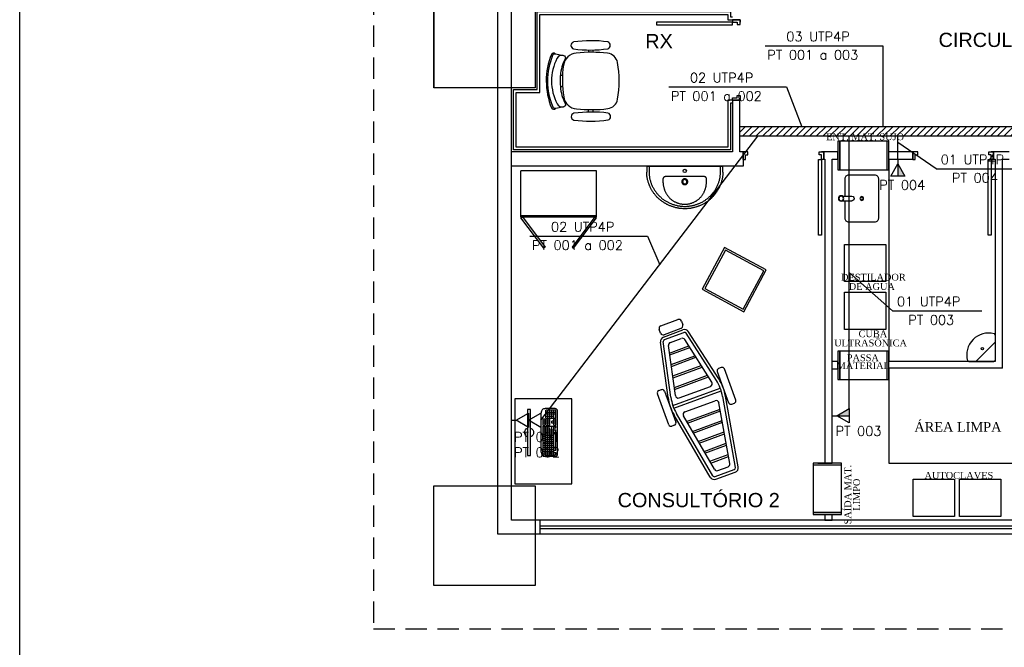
# Model space of a CAD drawing. Extents: x 56.9 to 107.9, y -246.1 to -216.8.
# Tile 3 of 14: x 68.5 to 78.9, y -238.9 to -232.3. Entities that reach past the tile are written whole.
import ezdxf
from ezdxf.enums import TextEntityAlignment as Align

# ---------------------------------------------------------------- set-up
doc = ezdxf.new("R2010")
doc.units = 0
doc.header["$MEASUREMENT"] = 0
doc.linetypes.add('HIDDEN', pattern=[0.375, 0.25, -0.125])
doc.layers.get('0').update_dxf_attribs({"linetype": 'CONTINUOUS'})
doc.layers.get('DEFPOINTS').update_dxf_attribs({"linetype": 'CONTINUOUS'})
for name, color, linetype in [('ARQ_LAY_MOB', 9, 'CONTINUOUS'), ('ARQ_TXT_AMB', 4, 'CONTINUOUS'), ('ARQ_TXT_GER', 2, 'CONTINUOUS'), ('ELETROCALHA', 150, 'CONTINUOUS'), ('LINHA', 40, 'CONTINUOUS'), ('PAREDES1', 8, 'CONTINUOUS'), ('TEXTO', 4, 'CONTINUOUS'), ('TOMADAS_GERAIS', 1, 'CONTINUOUS'), ('TUB_ELETRICA', 5, 'CONTINUOUS')]:
    doc.layers.add(name, color=color, linetype=linetype)
doc.styles.add('DUTCH', font='dutch.ttf', dxfattribs={"height": 0.16})
doc.styles.add('ROMANS', font='romans')
doc.styles.add('TEXTO_COTA', font='arial.ttf')

# ---------------------------------------------------------------- blocks, each defined once
blk = doc.blocks.new('APWR_TGINT03')
for p, q in [((0, 3.6), (-1.5, 6.2)), ((-1.5, 6.2), (1.5, 6.2)), ((1.5, 6.2), (0, 3.6)), ((-1.5, 3.6), (1.5, 3.6)), ((0, 1), (-1.5, 3.6)), ((1.5, 3.6), (0, 1)), ((0, 0), (0, 1))]:
    blk.add_line(p, q)
at = {"style": 'ROMANS', "flags": 8}
blk.add_attdef('020', text='', height=1.6, dxfattribs=at).set_placement((3.55, 2.88), align=Align.BOTTOM_LEFT)
blk = doc.blocks.new('PORTA_80CM')
at = {"layer": 'PAREDES1'}
for p, q in [((0.825, 0.95), (0.795, 0.95)), ((0.795, 0.95), (0.795, 0.15)), ((0.825, 0.15), (0.825, 0.95)), ((0, 0.15), (0, 0.07)), ((0, 0.15), (0.025, 0.15)), ((0, 0.07), (0, 0.15)), ((0.025, 0.15), (0.025, 0.1)), ((0.795, 0.15), (0.825, 0.15)), ((0.85, 0.15), (0.825, 0.15)), ((0.825, 0.15), (0.825, 0.1)), ((0.85, 0.15), (0.85, 0.07)), ((0.85, 0.07), (0.85, 0.15)), ((0.05, 0.07), (0, 0.07)), ((0.025, 0.1), (0.05, 0.1)), ((0.05, 0.1), (0.05, 0.07)), ((0.825, 0.1), (0.8, 0.1)), ((0.8, 0.1), (0.8, 0.07)), ((0.8, 0.07), (0.85, 0.07)), ((0.85, 0.07), (0.825, 0.07))]:
    blk.add_line(p, q, dxfattribs=at)
blk = doc.blocks.new('PC')
at = {"layer": 'ARQ_LAY_MOB', "ltscale": 1.2}
for p, q in [((-0.27, 0.158), (-0.27, 0.122)), ((0.27, 0.158), (-0.27, 0.158)), ((-0.27, 0.122), (0.27, 0.122)), ((0.27, 0.122), (0.27, 0.158))]:
    blk.add_line(p, q, dxfattribs=at)
at = {"layer": 'ARQ_LAY_MOB'}
for p, q in [((-0.231, 0), (0.231, 0)), ((-0.281, -0.164), (-0.281, -0.05)), ((-0.239, -0.02), (-0.261, -0.02)), ((-0.261, -0.02), (-0.261, -0.044)), ((-0.239, -0.044), (-0.261, -0.044)), ((-0.261, -0.056), (0.077, -0.056)), ((-0.261, -0.056), (-0.261, -0.174)), ((-0.261, -0.079), (0.077, -0.079)), ((-0.261, -0.103), (0.055, -0.103)), ((-0.239, -0.02), (-0.239, -0.044)), ((-0.239, -0.056), (-0.239, -0.151)), ((-0.126, -0.02), (-0.216, -0.02)), ((-0.216, -0.02), (-0.216, -0.044)), ((-0.126, -0.044), (-0.216, -0.044)), ((-0.216, -0.056), (-0.216, -0.15)), ((-0.194, -0.02), (-0.194, -0.044)), ((-0.194, -0.056), (-0.194, -0.151)), ((-0.171, -0.02), (-0.171, -0.044)), ((-0.171, -0.056), (-0.171, -0.174)), ((-0.148, -0.02), (-0.148, -0.044)), ((-0.148, -0.056), (-0.148, -0.151)), ((-0.126, -0.02), (-0.126, -0.044)), ((-0.126, -0.056), (-0.126, -0.151)), ((-0.115, -0.02), (-0.115, -0.044)), ((-0.025, -0.02), (-0.115, -0.02)), ((-0.025, -0.044), (-0.115, -0.044)), ((-0.103, -0.056), (-0.103, -0.151)), ((-0.092, -0.02), (-0.092, -0.044)), ((-0.081, -0.056), (-0.081, -0.151)), ((-0.07, -0.02), (-0.07, -0.044)), ((-0.058, -0.056), (-0.058, -0.151)), ((-0.047, -0.02), (-0.047, -0.044)), ((-0.036, -0.056), (-0.036, -0.151)), ((-0.025, -0.02), (-0.025, -0.044)), ((0.077, -0.02), (-0.013, -0.02)), ((-0.013, -0.02), (-0.013, -0.044)), ((0.077, -0.044), (-0.013, -0.044)), ((-0.013, -0.056), (-0.013, -0.151)), ((0.009, -0.02), (0.009, -0.044)), ((0.009, -0.056), (0.009, -0.151)), ((0.032, -0.02), (0.032, -0.044)), ((0.032, -0.056), (0.032, -0.174)), ((0.055, -0.02), (0.055, -0.044)), ((0.055, -0.056), (0.055, -0.103)), ((0.077, -0.02), (0.077, -0.044)), ((0.077, -0.056), (0.077, -0.174)), ((0.157, -0.02), (0.086, -0.02)), ((0.086, -0.02), (0.086, -0.044)), ((0.157, -0.044), (0.086, -0.044)), ((0.086, -0.056), (0.157, -0.056)), ((0.086, -0.056), (0.086, -0.103)), ((0.086, -0.079), (0.157, -0.079)), ((0.086, -0.103), (0.157, -0.103)), ((0.11, -0.044), (0.11, -0.02)), ((0.11, -0.103), (0.11, -0.056)), ((0.134, -0.044), (0.134, -0.02)), ((0.134, -0.103), (0.134, -0.056)), ((0.157, -0.044), (0.157, -0.02)), ((0.157, -0.103), (0.157, -0.056)), ((0.166, -0.174), (0.166, -0.056)), ((0.166, -0.056), (0.261, -0.056)), ((0.166, -0.079), (0.261, -0.079)), ((0.166, -0.103), (0.261, -0.103)), ((0.19, -0.151), (0.19, -0.056)), ((0.214, -0.174), (0.214, -0.056)), ((0.237, -0.174), (0.237, -0.056)), ((0.261, -0.174), (0.261, -0.056)), ((0.281, -0.164), (0.281, -0.05)), ((-0.261, -0.127), (0.077, -0.127)), ((-0.261, -0.151), (0.077, -0.151)), ((-0.261, -0.174), (-0.232, -0.174)), ((-0.251, -0.194), (0.251, -0.194)), ((-0.232, -0.151), (-0.232, -0.174)), ((-0.205, -0.151), (-0.205, -0.174)), ((-0.205, -0.174), (0, -0.174)), ((0, -0.151), (0, -0.174)), ((0, -0.174), (0.032, -0.174)), ((0.055, -0.151), (0.055, -0.174)), ((0.055, -0.174), (0.077, -0.174)), ((0.086, -0.151), (0.157, -0.151)), ((0.086, -0.151), (0.086, -0.174)), ((0.086, -0.174), (0.157, -0.174)), ((0.11, -0.174), (0.11, -0.127)), ((0.11, -0.127), (0.134, -0.127)), ((0.134, -0.174), (0.134, -0.127)), ((0.157, -0.174), (0.157, -0.151)), ((0.166, -0.127), (0.261, -0.127)), ((0.166, -0.151), (0.261, -0.151)), ((0.166, -0.174), (0.261, -0.174))]:
    blk.add_line(p, q, dxfattribs=at)
for centre, radius, start, end in [((-0.231, -0.05), 0.05, 90, 180), ((0.231, -0.05), 0.05, 0, 90), ((-0.251, -0.164), 0.03, 180, 270), ((0.251, -0.164), 0.03, 270, 0)]:
    blk.add_arc(centre, radius, start, end, dxfattribs=at)
at = {"layer": 'ARQ_LAY_MOB', "ltscale": 1.2, "extrusion": (1.28833e-12, 1.5134e-09, -1)}
for start_param, end_param in [(5.837352, 8.29981), (2.69576, 5.158217)]:
    blk.add_ellipse((0, 0.14), major_axis=(-0.0378, 0.0378), ratio=1, start_param=start_param, end_param=end_param, dxfattribs=at)
blk = doc.blocks.new('V_BJHBJHGJHJH')
for p, q in [((0.016, 0.024), (0.116, 0.024)), ((0.138, 0), (0.138, 0)), ((0, -0.024), (0, -0.024)), ((0.016, -0.024), (0.114, -0.024)), ((0.114, -0.024), (0.114, -0.024))]:
    blk.add_line(p, q)
for radius in [0.0287, 0.0238]:
    blk.add_circle((0, 0), radius)
blk.add_arc((0.114, 0), 0.0238, 269.9522, 95.8898)
blk = doc.blocks.new('XVHGFJYKILUGKHJNFTG')
at = {"layer": 'PAREDES1'}
blk.add_lwpolyline([(-0.175, -0.024), (-0.175, -0.21, 0.414214), (-0.135, -0.25), (0.135, -0.25, 0.414214), (0.175, -0.21), (0.175, 0.21, 0.414214), (0.135, 0.25), (-0.135, 0.25, 0.414214), (-0.175, 0.21), (-0.175, 0.024)], format="xyb", dxfattribs=at)
for radius in [0.0196, 0.0146]:
    blk.add_circle((0, 0), radius, dxfattribs=at)
blk.add_blockref('V_BJHBJHGJHJH', (-0.218, 0), dxfattribs=at)
blk = doc.blocks.new('DECA_L_63')
for p, q in [((-0.402, 0), (-0.377, 0)), ((-0.402, 0), (-0.402, -0.065)), ((-0.377, 0), (-0.377, -0.064)), ((-0.377, 0), (0.378, 0)), ((0.378, -0.065), (0.378, 0)), ((0.378, 0), (0.403, 0)), ((0.403, -0.065), (0.403, 0)), ((-0.23, -0.138), (-0.23, -0.164)), ((0.196, -0.109), (-0.196, -0.109)), ((-0.022, -0.164), (-0.022, -0.164)), ((-0.021, -0.157), (-0.021, -0.158)), ((-0.01, -0.145), (-0.011, -0.145)), ((0.022, -0.164), (0.022, -0.163)), ((0.23, -0.164), (0.23, -0.138))]:
    blk.add_line(p, q)
for points in [[(0.403, -0.065, 0), (0.402, -0.072, 0), (0.402, -0.079, 0), (0.401, -0.086, 0), (0.401, -0.093, 0), (0.4, -0.1, 0), (0.399, -0.107, 0), (0.398, -0.115, 0), (0.397, -0.123, 0), (0.395, -0.132, 0), (0.393, -0.14, 0), (0.392, -0.148, 0), (0.389, -0.156, 0), (0.387, -0.165, 0), (0.385, -0.173, 0), (0.382, -0.181, 0), (0.379, -0.189, 0), (0.376, -0.197, 0), (0.373, -0.205, 0), (0.37, -0.213, 0), (0.366, -0.22, 0), (0.362, -0.228, 0), (0.358, -0.235, 0), (0.355, -0.241, 0), (0.352, -0.247, 0), (0.349, -0.252, 0), (0.346, -0.258, 0), (0.343, -0.263, 0), (0.339, -0.268, 0), (0.336, -0.274, 0), (0.332, -0.279, 0), (0.327, -0.286, 0), (0.321, -0.293, 0), (0.316, -0.301, 0), (0.31, -0.308, 0), (0.304, -0.314, 0), (0.298, -0.321, 0), (0.293, -0.326, 0), (0.288, -0.332, 0), (0.283, -0.337, 0), (0.278, -0.342, 0), (0.272, -0.347, 0), (0.267, -0.351, 0), (0.261, -0.356, 0), (0.256, -0.361, 0), (0.25, -0.365, 0), (0.244, -0.369, 0), (0.238, -0.374, 0), (0.232, -0.378, 0), (0.226, -0.382, 0), (0.22, -0.386, 0), (0.213, -0.39, 0), (0.207, -0.394, 0), (0.2, -0.398, 0), (0.194, -0.402, 0), (0.187, -0.405, 0), (0.18, -0.408, 0), (0.174, -0.411, 0), (0.167, -0.415, 0), (0.16, -0.417, 0), (0.154, -0.42, 0), (0.148, -0.422, 0), (0.143, -0.424, 0), (0.138, -0.426, 0), (0.133, -0.428, 0), (0.127, -0.43, 0), (0.122, -0.431, 0), (0.117, -0.433, 0), (0.112, -0.435, 0), (0.104, -0.437, 0), (0.097, -0.438, 0), (0.089, -0.44, 0), (0.082, -0.442, 0), (0.074, -0.443, 0), (0.066, -0.445, 0), (0.059, -0.446, 0), (0.051, -0.447, 0), (0.043, -0.448, 0), (0.035, -0.448, 0), (0.028, -0.449, 0), (0.02, -0.45, 0), (0.012, -0.45, 0), (0.004, -0.45, 0), (-0.003, -0.45, 0), (-0.011, -0.45, 0), (-0.018, -0.45, 0), (-0.026, -0.449, 0), (-0.033, -0.449, 0), (-0.041, -0.448, 0), (-0.047, -0.447, 0), (-0.052, -0.447, 0), (-0.058, -0.446, 0), (-0.064, -0.445, 0), (-0.069, -0.444, 0), (-0.075, -0.443, 0), (-0.08, -0.442, 0), (-0.086, -0.441, 0), (-0.093, -0.439, 0), (-0.101, -0.437, 0), (-0.109, -0.435, 0), (-0.116, -0.433, 0), (-0.124, -0.431, 0), (-0.131, -0.428, 0), (-0.138, -0.426, 0), (-0.145, -0.423, 0), (-0.152, -0.421, 0), (-0.159, -0.418, 0), (-0.166, -0.415, 0), (-0.173, -0.412, 0), (-0.178, -0.409, 0), (-0.183, -0.407, 0), (-0.189, -0.404, 0), (-0.194, -0.401, 0), (-0.198, -0.399, 0), (-0.203, -0.396, 0), (-0.208, -0.393, 0), (-0.213, -0.39, 0), (-0.22, -0.386, 0), (-0.226, -0.382, 0), (-0.233, -0.377, 0), (-0.239, -0.373, 0), (-0.246, -0.368, 0), (-0.252, -0.363, 0), (-0.258, -0.359, 0), (-0.264, -0.354, 0), (-0.269, -0.349, 0), (-0.275, -0.344, 0), (-0.28, -0.339, 0), (-0.286, -0.334, 0), (-0.29, -0.33, 0), (-0.294, -0.326, 0), (-0.298, -0.321, 0), (-0.302, -0.317, 0), (-0.305, -0.313, 0), (-0.309, -0.309, 0), (-0.313, -0.305, 0), (-0.316, -0.3, 0), (-0.321, -0.294, 0), (-0.326, -0.288, 0), (-0.33, -0.281, 0), (-0.335, -0.275, 0), (-0.339, -0.268, 0), (-0.344, -0.262, 0), (-0.347, -0.255, 0), (-0.351, -0.249, 0), (-0.355, -0.243, 0), (-0.358, -0.236, 0), (-0.361, -0.23, 0), (-0.364, -0.223, 0), (-0.367, -0.218, 0), (-0.369, -0.213, 0), (-0.371, -0.208, 0), (-0.373, -0.203, 0), (-0.376, -0.198, 0), (-0.377, -0.193, 0), (-0.379, -0.188, 0), (-0.381, -0.183, 0), (-0.384, -0.176, 0), (-0.386, -0.169, 0), (-0.388, -0.161, 0), (-0.39, -0.154, 0), (-0.392, -0.147, 0), (-0.394, -0.139, 0), (-0.395, -0.133, 0), (-0.396, -0.127, 0), (-0.397, -0.121, 0), (-0.398, -0.115, 0), (-0.399, -0.109, 0), (-0.4, -0.102, 0), (-0.401, -0.093, 0), (-0.401, -0.084, 0), (-0.402, -0.075, 0), (-0.402, -0.065, 0)], [(-0.377, -0.064, 0), (-0.377, -0.073, 0), (-0.376, -0.082, 0), (-0.376, -0.091, 0), (-0.375, -0.099, 0), (-0.374, -0.106, 0), (-0.373, -0.113, 0), (-0.372, -0.12, 0), (-0.371, -0.127, 0), (-0.369, -0.134, 0), (-0.368, -0.142, 0), (-0.366, -0.15, 0), (-0.363, -0.157, 0), (-0.361, -0.165, 0), (-0.358, -0.173, 0), (-0.356, -0.181, 0), (-0.353, -0.188, 0), (-0.35, -0.196, 0), (-0.346, -0.203, 0), (-0.343, -0.211, 0), (-0.339, -0.218, 0), (-0.335, -0.226, 0), (-0.331, -0.234, 0), (-0.327, -0.241, 0), (-0.322, -0.248, 0), (-0.318, -0.255, 0), (-0.313, -0.262, 0), (-0.308, -0.269, 0), (-0.303, -0.276, 0), (-0.298, -0.283, 0), (-0.294, -0.288, 0), (-0.289, -0.294, 0), (-0.284, -0.299, 0), (-0.28, -0.304, 0), (-0.275, -0.309, 0), (-0.27, -0.314, 0), (-0.264, -0.32, 0), (-0.257, -0.326, 0), (-0.25, -0.332, 0), (-0.244, -0.338, 0), (-0.237, -0.344, 0), (-0.23, -0.349, 0), (-0.223, -0.354, 0), (-0.216, -0.359, 0), (-0.209, -0.363, 0), (-0.202, -0.368, 0), (-0.196, -0.372, 0), (-0.19, -0.375, 0), (-0.183, -0.379, 0), (-0.177, -0.382, 0), (-0.171, -0.385, 0), (-0.165, -0.388, 0), (-0.157, -0.392, 0), (-0.148, -0.395, 0), (-0.14, -0.399, 0), (-0.132, -0.402, 0), (-0.123, -0.405, 0), (-0.115, -0.407, 0), (-0.107, -0.41, 0), (-0.099, -0.412, 0), (-0.091, -0.414, 0), (-0.082, -0.416, 0), (-0.076, -0.418, 0), (-0.069, -0.419, 0), (-0.062, -0.42, 0), (-0.055, -0.421, 0), (-0.048, -0.422, 0), (-0.041, -0.423, 0), (-0.032, -0.424, 0), (-0.023, -0.424, 0), (-0.014, -0.425, 0), (-0.005, -0.425, 0), (0.004, -0.425, 0), (0.011, -0.425, 0), (0.018, -0.425, 0), (0.026, -0.424, 0), (0.033, -0.424, 0), (0.04, -0.423, 0), (0.048, -0.422, 0), (0.055, -0.421, 0), (0.062, -0.42, 0), (0.07, -0.419, 0), (0.079, -0.417, 0), (0.087, -0.415, 0), (0.095, -0.413, 0), (0.103, -0.411, 0), (0.11, -0.409, 0), (0.116, -0.407, 0), (0.123, -0.405, 0), (0.129, -0.403, 0), (0.136, -0.4, 0), (0.142, -0.398, 0), (0.15, -0.395, 0), (0.158, -0.391, 0), (0.166, -0.387, 0), (0.174, -0.384, 0), (0.182, -0.38, 0), (0.189, -0.376, 0), (0.196, -0.372, 0), (0.203, -0.367, 0), (0.21, -0.363, 0), (0.217, -0.358, 0), (0.223, -0.354, 0), (0.23, -0.349, 0), (0.236, -0.344, 0), (0.243, -0.339, 0), (0.249, -0.334, 0), (0.255, -0.328, 0), (0.262, -0.322, 0), (0.268, -0.316, 0), (0.274, -0.31, 0), (0.28, -0.304, 0), (0.285, -0.298, 0), (0.29, -0.292, 0), (0.295, -0.286, 0), (0.3, -0.28, 0), (0.305, -0.274, 0), (0.31, -0.267, 0), (0.314, -0.261, 0), (0.319, -0.254, 0), (0.323, -0.247, 0), (0.327, -0.241, 0), (0.331, -0.234, 0), (0.335, -0.227, 0), (0.339, -0.219, 0), (0.342, -0.212, 0), (0.346, -0.204, 0), (0.349, -0.196, 0), (0.353, -0.188, 0), (0.356, -0.18, 0), (0.358, -0.173, 0), (0.361, -0.166, 0), (0.363, -0.158, 0), (0.365, -0.151, 0), (0.367, -0.143, 0), (0.369, -0.136, 0), (0.37, -0.128, 0), (0.372, -0.121, 0), (0.373, -0.113, 0), (0.374, -0.105, 0), (0.375, -0.097, 0), (0.376, -0.089, 0), (0.377, -0.081, 0), (0.377, -0.073, 0), (0.378, -0.065, 0)], [(-0.214, -0.113, 0), (-0.214, -0.113, 0), (-0.216, -0.114, 0), (-0.218, -0.116, 0), (-0.22, -0.117, 0), (-0.221, -0.118, 0), (-0.223, -0.12, 0), (-0.225, -0.122, 0), (-0.226, -0.123, 0), (-0.227, -0.125, 0), (-0.228, -0.127, 0), (-0.229, -0.128, 0), (-0.229, -0.13, 0), (-0.23, -0.131, 0), (-0.23, -0.133, 0), (-0.23, -0.135, 0), (-0.23, -0.136, 0), (-0.23, -0.138, 0), (-0.23, -0.138, 0)], [(-0.23, -0.164, 0), (-0.23, -0.164, 0), (-0.23, -0.171, 0), (-0.229, -0.179, 0), (-0.229, -0.186, 0), (-0.228, -0.194, 0), (-0.227, -0.201, 0), (-0.225, -0.209, 0), (-0.224, -0.216, 0), (-0.222, -0.224, 0), (-0.22, -0.231, 0), (-0.218, -0.237, 0), (-0.217, -0.243, 0), (-0.215, -0.248, 0), (-0.213, -0.254, 0), (-0.21, -0.261, 0), (-0.207, -0.267, 0), (-0.204, -0.274, 0), (-0.2, -0.281, 0), (-0.197, -0.288, 0), (-0.193, -0.294, 0), (-0.19, -0.299, 0), (-0.187, -0.304, 0), (-0.183, -0.309, 0), (-0.18, -0.313, 0), (-0.176, -0.318, 0), (-0.173, -0.322, 0), (-0.169, -0.327, 0), (-0.165, -0.331, 0), (-0.16, -0.336, 0), (-0.156, -0.341, 0), (-0.151, -0.345, 0), (-0.146, -0.35, 0), (-0.141, -0.354, 0), (-0.135, -0.358, 0), (-0.13, -0.362, 0), (-0.124, -0.366, 0), (-0.118, -0.369, 0), (-0.113, -0.373, 0), (-0.107, -0.376, 0), (-0.101, -0.379, 0), (-0.095, -0.382, 0), (-0.089, -0.384, 0), (-0.083, -0.387, 0), (-0.078, -0.389, 0), (-0.072, -0.391, 0)], [(-0.196, -0.109, 0), (-0.196, -0.109, 0), (-0.198, -0.109, 0), (-0.201, -0.109, 0), (-0.203, -0.11, 0), (-0.206, -0.11, 0), (-0.208, -0.111, 0), (-0.211, -0.112, 0), (-0.212, -0.112, 0), (-0.214, -0.113, 0), (-0.214, -0.113, 0)], [(-0.214, -0.113, 0), (-0.214, -0.113, 0), (-0.214, -0.113, 0), (-0.214, -0.113, 0), (-0.214, -0.113, 0), (-0.214, -0.113, 0), (-0.214, -0.113, 0)], [(-0.024, -0.145, 0), (-0.025, -0.146, 0), (-0.026, -0.148, 0), (-0.027, -0.149, 0), (-0.028, -0.15, 0), (-0.029, -0.152, 0), (-0.029, -0.153, 0), (-0.03, -0.155, 0), (-0.031, -0.157, 0), (-0.031, -0.159, 0), (-0.032, -0.161, 0), (-0.032, -0.163, 0)], [(-0.032, -0.164, 0), (-0.032, -0.166, 0), (-0.032, -0.168, 0), (-0.031, -0.17, 0), (-0.031, -0.172, 0), (-0.031, -0.174, 0), (-0.03, -0.176, 0), (-0.029, -0.177, 0), (-0.028, -0.179, 0), (-0.027, -0.181, 0), (-0.026, -0.183, 0), (-0.025, -0.184, 0), (-0.024, -0.186, 0)], [(-0.015, -0.138, 0), (-0.017, -0.139, 0), (-0.019, -0.141, 0), (-0.02, -0.142, 0), (-0.022, -0.143, 0), (-0.024, -0.145, 0)], [(-0.024, -0.186, 0), (-0.022, -0.187, 0), (-0.02, -0.189, 0), (-0.018, -0.19, 0), (-0.016, -0.192, 0), (-0.014, -0.193, 0)], [(-0.014, -0.193, 0), (-0.012, -0.194, 0), (-0.009, -0.194, 0), (-0.007, -0.195, 0), (-0.004, -0.196, 0), (-0.002, -0.196, 0), (0.001, -0.196, 0), (0.004, -0.196, 0), (0.006, -0.195, 0), (0.009, -0.195, 0), (0.012, -0.194, 0), (0.014, -0.193, 0), (0.016, -0.192, 0)], [(0.001, -0.135, 0), (-0.001, -0.135, 0), (-0.004, -0.135, 0), (-0.006, -0.135, 0), (-0.009, -0.136, 0), (-0.011, -0.137, 0), (-0.013, -0.138, 0)], [(0.013, -0.138, 0), (0.011, -0.137, 0), (0.009, -0.136, 0), (0.006, -0.136, 0), (0.004, -0.135, 0), (0.002, -0.135, 0)], [(0.008, -0.144, 0), (0.009, -0.144, 0), (0.009, -0.145, 0), (0.01, -0.145, 0), (0.011, -0.145, 0), (0.011, -0.146, 0), (0.012, -0.146, 0), (0.013, -0.146, 0), (0.013, -0.147, 0), (0.013, -0.147, 0), (0.014, -0.147, 0), (0.014, -0.147, 0), (0.014, -0.148, 0), (0.015, -0.148, 0), (0.015, -0.148, 0), (0.016, -0.149, 0), (0.016, -0.149, 0), (0.017, -0.15, 0), (0.018, -0.151, 0), (0.018, -0.152, 0), (0.019, -0.153, 0), (0.019, -0.153, 0), (0.02, -0.154, 0)], [(0.016, -0.192, 0), (0.018, -0.19, 0), (0.02, -0.189, 0), (0.022, -0.187, 0), (0.024, -0.185, 0), (0.026, -0.183, 0), (0.027, -0.181, 0)], [(0.027, -0.149, 0), (0.026, -0.148, 0), (0.025, -0.146, 0), (0.024, -0.145, 0), (0.023, -0.144, 0), (0.021, -0.142, 0), (0.019, -0.141, 0), (0.017, -0.14, 0)], [(0.02, -0.154, 0), (0.02, -0.154, 0), (0.02, -0.154, 0), (0.02, -0.154, 0)], [(0.032, -0.163, 0), (0.032, -0.161, 0), (0.031, -0.159, 0), (0.03, -0.156, 0), (0.03, -0.155, 0), (0.029, -0.153, 0), (0.029, -0.152, 0), (0.028, -0.151, 0), (0.027, -0.149, 0)], [(0.027, -0.181, 0), (0.028, -0.179, 0), (0.029, -0.177, 0), (0.03, -0.175, 0), (0.031, -0.173, 0), (0.031, -0.171, 0), (0.032, -0.169, 0), (0.032, -0.166, 0), (0.032, -0.164, 0)], [(0.072, -0.391, 0), (0.075, -0.39, 0), (0.079, -0.389, 0), (0.085, -0.386, 0), (0.091, -0.384, 0), (0.097, -0.381, 0), (0.103, -0.378, 0), (0.108, -0.375, 0), (0.114, -0.372, 0), (0.12, -0.369, 0), (0.125, -0.365, 0), (0.131, -0.361, 0), (0.136, -0.357, 0), (0.142, -0.353, 0), (0.147, -0.349, 0), (0.151, -0.345, 0), (0.156, -0.341, 0), (0.16, -0.336, 0), (0.164, -0.332, 0), (0.168, -0.327, 0), (0.172, -0.323, 0), (0.176, -0.318, 0), (0.18, -0.313, 0), (0.184, -0.308, 0), (0.187, -0.303, 0), (0.191, -0.297, 0), (0.194, -0.292, 0), (0.197, -0.287, 0), (0.2, -0.281, 0), (0.203, -0.275, 0), (0.206, -0.27, 0), (0.209, -0.264, 0), (0.211, -0.258, 0), (0.213, -0.252, 0), (0.216, -0.246, 0), (0.218, -0.239, 0), (0.22, -0.233, 0), (0.221, -0.227, 0), (0.223, -0.22, 0), (0.224, -0.214, 0), (0.225, -0.208, 0), (0.227, -0.202, 0), (0.227, -0.196, 0), (0.228, -0.188, 0), (0.229, -0.18, 0), (0.23, -0.172, 0), (0.23, -0.164, 0), (0.23, -0.164, 0)], [(0.214, -0.113, 0), (0.214, -0.113, 0), (0.213, -0.113, 0), (0.211, -0.112, 0), (0.208, -0.111, 0), (0.206, -0.11, 0), (0.204, -0.11, 0), (0.201, -0.109, 0), (0.198, -0.109, 0), (0.196, -0.109, 0), (0.196, -0.109, 0)], [(0.214, -0.113, 0), (0.214, -0.113, 0), (0.214, -0.113, 0), (0.214, -0.113, 0), (0.214, -0.113, 0), (0.214, -0.113, 0), (0.214, -0.113, 0)], [(0.23, -0.138, 0), (0.23, -0.138, 0), (0.23, -0.136, 0), (0.23, -0.135, 0), (0.23, -0.133, 0), (0.23, -0.131, 0), (0.229, -0.129, 0), (0.228, -0.128, 0), (0.228, -0.127, 0), (0.227, -0.125, 0), (0.226, -0.123, 0), (0.225, -0.122, 0), (0.223, -0.12, 0), (0.221, -0.118, 0), (0.22, -0.117, 0), (0.217, -0.115, 0), (0.216, -0.114, 0), (0.214, -0.113, 0), (0.214, -0.113, 0)], [(-0.072, -0.391, 0), (-0.065, -0.393, 0), (-0.058, -0.395, 0), (-0.05, -0.397, 0), (-0.043, -0.398, 0), (-0.036, -0.4, 0), (-0.029, -0.401, 0), (-0.022, -0.401, 0), (-0.015, -0.402, 0), (-0.008, -0.402, 0), (-0.001, -0.402, 0)], [(0.001, -0.402, 0), (0.008, -0.402, 0), (0.015, -0.402, 0), (0.022, -0.401, 0), (0.029, -0.401, 0), (0.037, -0.399, 0), (0.044, -0.398, 0), (0.051, -0.397, 0), (0.058, -0.395, 0), (0.065, -0.393, 0), (0.072, -0.391, 0)]]:
    blk.add_polyline3d(points)
blk.add_circle((0, -0.052), 0.0175)
for centre, radius, start, end in [((0, -0.165), 0.0317, 176.3958, 177.4024), ((0, -0.165), 0.0225, 177.1121, 187.7777), ((0, -0.165), 0.0225, 161.4471, 176.5762), ((0, -0.165), 0.0225, 187.7777, 198.6829), ((0, -0.165), 0.0225, 139.6797, 160.1572), ((0, -0.165), 0.0225, 198.6829, 217.464), ((0, -0.165), 0.0225, 217.464, 221.2243), ((0, -0.165), 0.0225, 126.2807, 139.6797), ((0, -0.165), 0.0225, 221.2243, 245.8022), ((-0.002, -0.166), 0.0303, 112.7383, 115.6136), ((0, -0.165), 0.0225, 119.7805, 126.2807), ((0, -0.165), 0.0225, 86.7758, 116.4867), ((0, -0.165), 0.0225, 245.8022, 262.1838), ((0, -0.165), 0.0225, 262.1838, 318.8853), ((0, -0.165), 0.0302, 86.6122, 87.8434), ((0, -0.165), 0.0225, 69.3792, 86.7758), ((0.001, -0.166), 0.0305, 59.8378, 67.2042), ((0, -0.165), 0.0225, 318.8853, 323.2632), ((0, -0.165), 0.0225, 323.2632, 328.6927), ((0, -0.165), 0.0225, 328.6927, 2.8878), ((0, -0.165), 0.0225, 4.3843, 29.8735), ((0, -0.165), 0.0317, 2.5983, 3.606), ((0, -0.158), 0.245, 269.7412, 270.2962)]:
    blk.add_arc(centre, radius, start, end)
blk = doc.blocks.new('AREA')
at = {"style": 'TEXTO_COTA'}
for tag, p in [('AREAS:COMODO', (0, 1.75)), ('AREAS:VALOR', (0, -1.25))]:
    blk.add_attdef(tag, text='', height=2, dxfattribs=at).set_placement(p, align=Align.MIDDLE_CENTER)
blk = doc.blocks.new('LAVATORIO_DE_CANTO_DECA')
at = {"layer": 'PAREDES1'}
for p, q in [((0.147, 0.28), (0.147, 0.015)), ((0.147, 0.205), (-0.058, 0)), ((-0.132, 0), (0.132, 0))]:
    blk.add_line(p, q, dxfattribs=at)
blk.add_circle((0.012, 0.135), 0.0125, dxfattribs=at)
for centre, radius, start, end in [((0.078, 0.069), 0.232, 75.5643, 195.0856), ((0.132, 0.28), 0.015, 0, 75.2053), ((-0.132, 0.015), 0.015, 194.7947, 270), ((0.132, 0.015), 0.015, 270, 360)]:
    blk.add_arc(centre, radius, start, end, dxfattribs=at)

msp = doc.modelspace()

# ---------------------------------------------------------------- hatches: boundary and pattern name
at = {"layer": 'ELETROCALHA'}
h = msp.add_hatch(dxfattribs=at)
h.set_pattern_fill('ANSI31', color=256, scale=0.4)
h.set_pattern_definition([(45, (11.00558, 2.882543), (-0.035355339, 0.035355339), [])])
h.paths.add_polyline_path([(86.971, -233.521), (86.971, -233.421), (76.084, -233.421), (76.084, -233.521)])
at = {"layer": 'LINHA'}
for points in [[(77.827, -233.943), (77.752, -233.813), (77.752, -233.943)], [(77.238, -236.393), (77.108, -236.468), (77.238, -236.468)]]:
    msp.add_hatch(color=1, dxfattribs=at).paths.add_polyline_path(points)

# ---------------------------------------------------------------- linework, layer by layer
at = {"layer": 'DEFPOINTS'}
for p, q in [((72.854, -231.959), (72.854, -233.009)), ((76.908, -236.969), (77.058, -236.969))]:
    msp.add_line(p, q, dxfattribs=at)
at = {"layer": 'ELETROCALHA'}
for p, q in [((86.971, -233.421), (76.084, -233.421)), ((76.084, -233.521), (76.084, -233.421)), ((86.971, -233.521), (76.084, -233.521))]:
    msp.add_line(p, q, dxfattribs=at)
at = {"layer": 'LINHA'}
for p, q in [((76.353, -232.566), (77.593, -232.566)), ((77.593, -232.566), (77.593, -233.421)), ((75.335, -233.001), (76.576, -233.001)), ((76.576, -233.001), (76.739, -233.421)), ((78.155, -233.864), (77.752, -233.588)), ((78.155, -233.864), (79.098, -233.864)), ((73.869, -234.574), (75.109, -234.574)), ((75.109, -234.574), (75.238, -234.876)), ((77.694, -235.362), (77.238, -234.957)), ((77.694, -235.362), (78.637, -235.362))]:
    msp.add_line(p, q, dxfattribs=at)
at = {"layer": 'PAREDES1', "linetype": 'HIDDEN', "ltscale": 0.9}
for p, q in [((72.219, -226.278), (72.219, -238.715)), ((72.219, -238.715), (94.595, -238.715))]:
    msp.add_line(p, q, dxfattribs=at)
at = {"layer": 'PAREDES1'}
for p, q in [((73.528, -227.374), (73.528, -237.715)), ((73.674, -237.569), (73.674, -227.519)), ((74.486, -232.611), (74.486, -232.635)), ((74.534, -232.611), (74.534, -232.635)), ((74.212, -232.879), (74.19, -232.879)), ((74.213, -232.999), (74.19, -232.999)), ((76.006, -233.141), (76.006, -233.685)), ((76.006, -233.141), (76.084, -233.141)), ((76.084, -233.685), (76.084, -233.141)), ((74.488, -233.265), (74.488, -233.241)), ((74.536, -233.265), (74.536, -233.241)), ((77.138, -233.874), (77.138, -233.574)), ((77.138, -233.574), (77.138, -233.874)), ((77.638, -233.874), (77.638, -233.574)), ((76.006, -233.685), (73.674, -233.685)), ((76.12, -233.685), (76.084, -233.685)), ((76.12, -233.685), (76.12, -233.835)), ((77.118, -233.685), (76.97, -233.685)), ((76.97, -233.685), (76.97, -233.763)), ((77.118, -233.763), (77.118, -233.685)), ((77.911, -233.685), (77.658, -233.685)), ((77.658, -233.763), (77.658, -233.685)), ((77.911, -233.685), (77.911, -233.763)), ((78.926, -233.685), (78.761, -233.685)), ((78.761, -233.685), (78.761, -233.763)), ((76.97, -233.763), (76.98, -233.763)), ((76.98, -233.763), (76.98, -236.969)), ((77.058, -233.763), (77.118, -233.763)), ((77.058, -236.969), (77.058, -233.763)), ((77.658, -233.763), (77.911, -233.763)), ((77.658, -233.763), (77.658, -235.897)), ((78.761, -233.763), (78.779, -233.763)), ((78.779, -233.763), (78.779, -235.897)), ((78.857, -233.763), (78.926, -233.763)), ((78.857, -235.967), (78.857, -233.763)), ((76.12, -233.835), (73.674, -233.835)), ((75.25, -235.52), (75.429, -235.454)), ((75.246, -235.596), (75.233, -235.558)), ((75.463, -235.548), (75.285, -235.614)), ((75.467, -235.472), (75.481, -235.51)), ((75.278, -235.638), (75.484, -235.562)), ((75.288, -235.666), (75.494, -235.59)), ((75.351, -235.696), (75.466, -235.654)), ((75.836, -236.097), (75.518, -235.598)), ((75.862, -236.08), (75.543, -235.582)), ((75.327, -236.277), (75.246, -235.691)), ((75.356, -236.273), (75.275, -235.687)), ((75.404, -236.256), (75.332, -235.728)), ((75.34, -235.807), (75.546, -235.731)), ((75.345, -235.826), (75.555, -235.749)), ((75.788, -236.114), (75.502, -235.666)), ((75.359, -235.927), (75.61, -235.835)), ((75.362, -235.948), (75.621, -235.852)), ((77.138, -236.086), (77.138, -235.786)), ((77.138, -235.786), (77.138, -236.086)), ((77.638, -236.086), (77.638, -235.786)), ((75.376, -236.049), (75.676, -235.939)), ((75.379, -236.069), (75.687, -235.956)), ((75.888, -235.961), (75.86, -235.971)), ((76.041, -236.304), (75.921, -235.975)), ((77.118, -235.897), (77.058, -235.897)), ((77.118, -235.897), (77.058, -235.897)), ((77.118, -235.967), (77.118, -235.897)), ((78.779, -235.897), (77.658, -235.897)), ((78.779, -235.897), (77.658, -235.897)), ((77.658, -235.967), (77.658, -235.897)), ((77.658, -235.967), (77.658, -236.969)), ((78.857, -235.967), (77.658, -235.967)), ((78.857, -235.967), (77.658, -235.967)), ((75.393, -236.171), (75.742, -236.042)), ((75.395, -236.191), (75.753, -236.059)), ((75.845, -236.003), (75.966, -236.331)), ((77.118, -235.977), (77.058, -235.977)), ((75.378, -236.362), (75.878, -236.178)), ((75.444, -236.28), (75.774, -236.159)), ((75.335, -236.564), (75.214, -236.236)), ((75.229, -236.203), (75.257, -236.193)), ((75.289, -236.208), (75.41, -236.536)), ((75.388, -236.39), (75.888, -236.206)), ((76.037, -237.013), (75.903, -236.266)), ((76.067, -237.008), (75.932, -236.261)), ((75.504, -236.428), (75.824, -236.31)), ((75.979, -236.973), (75.864, -236.333)), ((75.998, -236.346), (76.027, -236.336)), ((75.772, -237.117), (75.39, -236.461)), ((75.798, -237.102), (75.416, -236.446)), ((75.816, -237.033), (75.489, -236.471)), ((75.522, -236.528), (75.876, -236.398)), ((75.532, -236.546), (75.879, -236.418)), ((75.395, -236.568), (75.367, -236.579)), ((75.583, -236.634), (75.897, -236.518)), ((75.593, -236.651), (75.901, -236.538)), ((75.644, -236.739), (75.919, -236.638)), ((75.655, -236.756), (75.923, -236.658)), ((75.706, -236.844), (75.941, -236.758)), ((75.716, -236.862), (75.944, -236.778)), ((75.767, -236.949), (75.962, -236.878)), ((75.777, -236.967), (75.966, -236.898)), ((75.852, -237.046), (75.96, -237.006)), ((77.158, -236.989), (76.858, -236.989)), ((76.98, -236.969), (77.058, -236.969)), ((77.658, -236.969), (79.81, -236.969)), ((75.822, -237.11), (76.025, -237.036)), ((75.832, -237.139), (76.035, -237.064)), ((77.158, -237.489), (76.858, -237.489)), ((76.858, -237.489), (77.158, -237.489)), ((76.98, -237.509), (76.98, -237.569)), ((76.98, -237.509), (77.058, -237.509)), ((77.058, -237.569), (77.058, -237.509)), ((73.973, -237.569), (73.674, -237.569)), ((82.983, -237.569), (73.973, -237.569)), ((73.973, -237.569), (73.973, -237.715)), ((73.973, -237.629), (82.854, -237.629)), ((76.98, -237.569), (77.058, -237.569)), ((73.528, -237.715), (73.973, -237.715)), ((73.973, -237.659), (82.854, -237.659)), ((73.973, -237.715), (82.983, -237.715))]:
    msp.add_line(p, q, dxfattribs=at)
at = {"layer": 'PAREDES1', "ltscale": 10}
for p, q in [((73.772, -234.375), (73.772, -233.885)), ((74.572, -233.885), (73.772, -233.885)), ((74.572, -234.375), (74.572, -233.885)), ((74.572, -234.375), (74.572, -233.885)), ((74.572, -234.361), (73.772, -234.361)), ((74.572, -234.375), (73.772, -234.375))]:
    msp.add_line(p, q, dxfattribs=at)
at = {"layer": 'PAREDES1'}
for points in [[(68.484, -220.606), (94.595, -220.606), (94.595, -240.878), (68.484, -240.878)], [(72.854, -231.959), (73.924, -231.959), (73.924, -233.009), (72.854, -233.009)], [(77.118, -233.874), (77.658, -233.874), (77.658, -233.574), (77.118, -233.574)], [(77.189, -234.661), (77.625, -234.661), (77.625, -235.053), (77.189, -235.053)], [(77.189, -235.165), (77.625, -235.165), (77.625, -235.558), (77.189, -235.558)], [(77.118, -236.086), (77.658, -236.086), (77.658, -235.786), (77.118, -235.786)], [(77.158, -237.509), (77.158, -236.969), (76.858, -236.969), (76.858, -237.509)], [(72.854, -237.209), (73.924, -237.209), (73.924, -238.259), (72.854, -238.259)], [(77.914, -237.139), (78.35, -237.139), (78.35, -237.531), (77.914, -237.531)], [(78.402, -237.139), (78.838, -237.139), (78.838, -237.531), (78.402, -237.531)]]:
    msp.add_lwpolyline(points, close=True, dxfattribs=at)
for points in [[(75.986, -233.665), (73.694, -233.665), (73.694, -233.029), (73.944, -233.029), (73.944, -232.205), (75.986, -232.205), (75.986, -232.261), (76.006, -232.261)], [(75.956, -233.635), (73.724, -233.635), (73.724, -233.059), (73.974, -233.059), (73.974, -232.235), (75.956, -232.235), (75.956, -232.291), (76.006, -232.291)], [(76.006, -233.141), (75.956, -233.141), (75.956, -233.635)], [(76.006, -233.171), (75.986, -233.171), (75.986, -233.665)], [(73.71, -237.186), (74.31, -237.186), (74.31, -236.289), (73.71, -236.289), (73.71, -237.186)]]:
    msp.add_lwpolyline(points, dxfattribs=at)
for points in [[(74.136, -232.65, 0.481357), (74.095, -232.657, 0.097119), (74.041, -232.939, 0.097119), (74.097, -233.222, 0.481357), (74.138, -233.228)], [(74.19, -232.999, 0.100785), (74.242, -233.174, -0.49505), (74.226, -233.209), (74.141, -233.228, -0.365963), (74.113, -233.213, -0.0944), (74.058, -232.939, -0.0944), (74.111, -232.665, -0.365963), (74.139, -232.65), (74.224, -232.668, -0.49505), (74.24, -232.703, 0.100785), (74.19, -232.879, 0.100785)], [(74.22, -232.668, 0.344642), (74.154, -232.7, 0.1068), (74.095, -232.939, 0.1068), (74.155, -233.178, 0.344642), (74.222, -233.21)]]:
    msp.add_lwpolyline(points, format="xyb", dxfattribs=at)
msp.add_lwpolyline([(74.225, -233.106, 0.340817), (74.36, -233.233, 0.05523), (74.691, -233.229, 0.328643), (74.794, -233.131, 0.09095), (74.793, -232.742, 0.328643), (74.688, -232.645, 0.05523), (74.358, -232.643, 0.340817), (74.223, -232.771, 0.077917)], format="xyb", close=True, dxfattribs=at)
at = {"layer": 'PAREDES1', "ltscale": 10}
for points in [[(73.774, -234.381), (73.79, -234.369), (74.03, -234.689), (74.014, -234.701)], [(74.57, -234.381), (74.554, -234.369), (74.313, -234.689), (74.329, -234.701)]]:
    msp.add_lwpolyline(points, close=True, dxfattribs=at)
at = {"layer": 'PAREDES1', "elevation": 1.02}
for points in [[(75.923, -234.694), (75.686, -235.134), (76.126, -235.371), (76.363, -234.931)], [(75.931, -234.721), (75.713, -235.126), (76.118, -235.344), (76.336, -234.939)]]:
    msp.add_lwpolyline(points, close=True, dxfattribs=at)
at = {"layer": 'PAREDES1'}
for centre, radius, start, end in [((74.339, -232.563), 0.0373, 105.201, 255.201), ((74.514, -233.807), 1.294, 82.2048, 98.1973), ((74.68, -232.561), 0.0373, 285.201, 75.201), ((74.505, -231.317), 1.294, 262.2048, 278.1973), ((74.844, -232.936), 0.657, 174.9605, 185.4416), ((74.517, -234.559), 1.294, 82.2048, 98.1973), ((74.342, -233.314), 0.0373, 105.201, 255.201), ((74.508, -232.068), 1.294, 262.2048, 278.1973), ((74.683, -233.313), 0.0373, 285.201, 75.201), ((75.439, -235.482), 0.03, 20.2072, 110.2072), ((75.261, -235.548), 0.03, 110.2072, 200.2072), ((75.453, -235.52), 0.03, 290.2072, 20.2072), ((75.501, -235.609), 0.05, 32.5591, 110.2072), ((75.295, -235.685), 0.05, 110.2072, 187.8552), ((75.275, -235.586), 0.03, 200.2072, 290.2072), ((75.477, -235.682), 0.03, 32.5591, 110.2072), ((75.501, -235.609), 0.02, 32.5591, 110.2072), ((75.295, -235.685), 0.02, 110.2072, 187.8552), ((75.361, -235.724), 0.03, 110.2072, 187.8552), ((75.869, -235.994), 0.025, 110.2072, 200.2072), ((75.897, -235.984), 0.025, 20.2072, 110.2072), ((75.763, -236.13), 0.03, 290.2072, 32.5591), ((75.44, -236.349), 0.47, 10.2072, 32.5591), ((75.44, -236.349), 0.5, 10.2072, 32.5591), ((75.237, -236.227), 0.025, 110.2072, 200.2072), ((75.265, -236.217), 0.025, 20.2072, 110.2072), ((75.822, -236.209), 0.5, 187.8552, 210.2072), ((75.822, -236.209), 0.47, 187.8552, 210.2072), ((75.434, -236.252), 0.03, 187.8552, 290.2072), ((75.835, -236.338), 0.03, 10.2072, 110.2072), ((75.99, -236.323), 0.025, 200.2072, 290.2072), ((76.018, -236.312), 0.025, 290.2072, 20.2072), ((75.515, -236.456), 0.03, 110.2072, 210.2072), ((75.358, -236.555), 0.025, 200.2072, 290.2072), ((75.386, -236.545), 0.025, 290.2072, 20.2072), ((75.95, -236.978), 0.03, 290.2072, 10.2072), ((76.018, -237.017), 0.02, 290.2072, 10.2072), ((76.018, -237.017), 0.05, 290.2072, 10.2072), ((75.815, -237.092), 0.05, 210.2072, 290.2072), ((75.815, -237.092), 0.02, 210.2072, 290.2072), ((75.842, -237.018), 0.03, 210.2072, 290.2072)]:
    msp.add_arc(centre, radius, start, end, dxfattribs=at)
at = {"layer": 'TOMADAS_GERAIS'}
for p, q in [((77.752, -233.813), (77.752, -233.943)), ((77.108, -236.468), (77.238, -236.468))]:
    msp.add_line(p, q, dxfattribs=at)
for points in [[(77.752, -233.763), (77.752, -233.813), (77.827, -233.943), (77.677, -233.943), (77.752, -233.813)], [(77.058, -236.468), (77.108, -236.468), (77.238, -236.393), (77.238, -236.543), (77.108, -236.468)]]:
    msp.add_lwpolyline(points, dxfattribs=at)
at = {"layer": 'TUB_ELETRICA'}
for p, q in [((73.984, -236.516), (76.273, -233.521)), ((77.238, -236.393), (77.238, -233.521)), ((77.752, -233.763), (77.752, -233.521))]:
    msp.add_line(p, q, dxfattribs=at)

# ---------------------------------------------------------------- block references
at = {"layer": 'ARQ_TXT_AMB', "linetype": 'CONTINUOUS'}
ref = msp.add_blockref('AREA', (75.231, -232.622), dxfattribs=dict(at, xscale=0.05999999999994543, yscale=0.05999999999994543, zscale=0.05999999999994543))
ref.add_attrib('AREAS:COMODO', 'RX', dxfattribs={"layer": '0', "height": 0.15, "style": 'TEXTO_COTA'}).set_placement((75.231, -232.517), align=Align.MIDDLE_CENTER)
ref = msp.add_blockref('AREA', (78.868, -232.609), dxfattribs=dict(at, xscale=0.05999999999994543, yscale=0.05999999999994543, zscale=0.05999999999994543))
ref.add_attrib('AREAS:COMODO', 'CIRCULAÇÃO', dxfattribs={"layer": '0', "height": 0.15, "style": 'TEXTO_COTA'}).set_placement((78.868, -232.504), align=Align.MIDDLE_CENTER)
ref = msp.add_blockref('AREA', (75.65, -237.463), dxfattribs=dict(at, xscale=0.05999999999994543, yscale=0.05999999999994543, zscale=0.05999999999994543))
ref.add_attrib('AREAS:COMODO', 'CONSULTÓRIO 2', dxfattribs={"layer": '0', "height": 0.15, "style": 'TEXTO_COTA'}).set_placement((75.65, -237.358), align=Align.MIDDLE_CENTER)
at = {"layer": 'PAREDES1', "rotation": 90}
msp.add_blockref('PORTA_80CM', (76.156, -233.141), dxfattribs=at)
at = {"layer": 'PAREDES1', "xscale": -1, "rotation": 180}
for name, p in [('PORTA_80CM', (76.12, -233.615)), ('PORTA_80CM', (77.911, -233.615)), ('XVHGFJYKILUGKHJNFTG', (77.371, -234.177))]:
    msp.add_blockref(name, p, dxfattribs=at)
at = {"layer": 'PAREDES1'}
for name, p in [('DECA_L_63', (75.503, -233.835)), ('LAVATORIO_DE_CANTO_DECA', (78.632, -235.897))]:
    msp.add_blockref(name, p, dxfattribs=at)
at = {"layer": 'PAREDES1', "extrusion": (5.352e-13, -1.292e-12, -1), "xscale": -0.9000000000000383, "yscale": 0.9000000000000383, "zscale": -0.9000000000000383, "rotation": 270.0001305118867}
msp.add_blockref('PC', (-73.986, -236.646), dxfattribs=at)
at = {"layer": 'TOMADAS_GERAIS', "xscale": 0.0500000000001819, "yscale": 0.0500000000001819, "zscale": 0.0500000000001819, "rotation": 270}
msp.add_blockref('APWR_TGINT03', (73.674, -236.516), dxfattribs=at)

# ---------------------------------------------------------------- texts
at = {"layer": 'ARQ_TXT_GER', "style": 'DUTCH'}
for s, height, p in [('ENT. MAT. SUJO', 0.072, (76.995, -233.562)), ('DESTILADOR ', 0.072, (77.152, -235.043)), ('DE ÁGUA', 0.072, (77.234, -235.141)), ('ULTRASÔNICA', 0.072, (77.08, -235.737)), ('CUBA', 0.072, (77.337, -235.64)), ('PASSA ', 0.072, (77.213, -235.893)), ('MATERIAL', 0.072, (77.106, -235.976)), ('ÁREA LIMPA', 0.1, (77.926, -236.636)), ('AUTOCLAVES', 0.072, (78.033, -237.133))]:
    msp.add_text(s, height=height, dxfattribs=at).set_placement(p)
for s, p in [('SAÍDA MAT.', (77.259, -237.615)), ('LIMPO', (77.352, -237.47))]:
    msp.add_text(s, height=0.072, rotation=90, dxfattribs=at).set_placement(p)
at = {"layer": 'TEXTO', "color": 2, "style": 'ROMANS'}
for s, p in [('03 UTP4P', (76.575, -232.519)), ('PT 001 a 003', (76.374, -232.712)), ('02 UTP4P', (75.557, -232.953)), ('PT 001 a 002', (75.356, -233.147)), ('01 UTP4P', (78.204, -233.816)), ('PT 004', (77.556, -234.085)), ('PT 004', (78.323, -234.01)), ('02 UTP4P', (74.091, -234.526)), ('PT 001 a 002', (73.89, -234.72)), ('01 UTP4P', (77.743, -235.314)), ('PT 003', (77.862, -235.508)), ('PT 003', (77.094, -236.68)), ('PT 001', (73.701, -236.743)), ('PT 002', (73.701, -236.905))]:
    msp.add_text(s, height=0.1, dxfattribs=at).set_placement(p)

doc.saveas('drawing.dxf')
